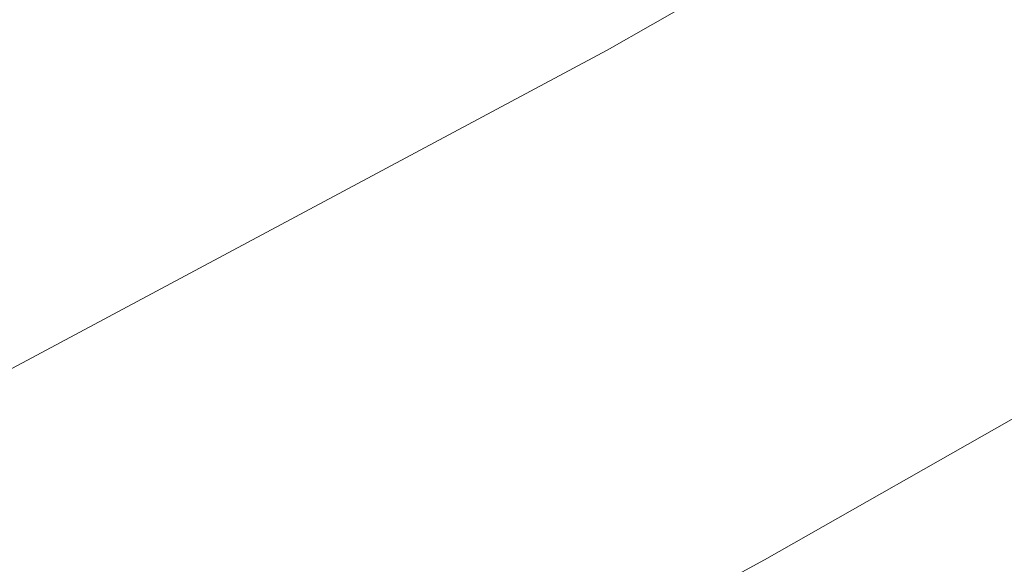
# Model space of a CAD drawing. Extents: x 1620613 to 1693141, y 557269 to 607790.
# Tile 154 of 256: x 1620817.839 to 1620819.08, y 607274.187 to 607274.873. Entities that reach past the tile are written whole.
import ezdxf

# ---------------------------------------------------------------- set-up
doc = ezdxf.new("R2010")
doc.units = 0
doc.header["$LTSCALE"] = 10
doc.header["$MEASUREMENT"] = 0
doc.linetypes.add('DGN Style 2', pattern=[7.346996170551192, 4.408197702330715, -2.938798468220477])
doc.linetypes.add('DGN Style 3', pattern=[10.28579463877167, 7.346996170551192, -2.938798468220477])
for name, color, linetype, lineweight in [('BD_X_Building', 241, 'Continuous', 0), ('DT_X_Contour_Minor', 136, 'DGN Style 3', 0), ('SV_X_Top_of_Bank', 97, 'DGN Style 2', 0)]:
    doc.layers.add(name, color=color, linetype=linetype, lineweight=lineweight)

# ---------------------------------------------------------------- blocks, each defined once
blk = doc.blocks.new('*U1004')
at = {"layer": 'DT_X_Contour_Minor', "transparency": 33554559, "flags": 128}
for points, elevation in [([(-17.45736527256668, 52.90326992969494), (-21.39895877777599, 50.0977725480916), (-22.17212463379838, 49.54786270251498), (-22.80236784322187, 49.10048918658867), (-23.28968840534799, 48.75565200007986), (-23.63408632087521, 48.51335114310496), (-24.36191723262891, 48.00393063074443), (-24.86158497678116, 47.58533965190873), (-25.8147150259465, 46.71163209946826), (-27.22130737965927, 45.38280797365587), (-29.08136203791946, 43.59886727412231), (-34.64612420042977, 38.23486997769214), (-36.47441867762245, 36.47166088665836), (-37.78573048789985, 35.20503158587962), (-38.58005963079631, 34.43498207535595), (-38.85740610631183, 34.16151235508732), (-38.94539676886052, 34.04400650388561), (-38.93639807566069, 34.00681650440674), (-38.93534537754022, 33.99954533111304), (-38.93604386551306, 33.99367038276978), (-38.93849353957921, 33.98919165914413), (-38.94269439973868, 33.98610916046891), (-38.95623160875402, 33.97975079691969), (-38.96354734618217, 33.97610134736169), (-38.97534165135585, 33.96992177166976), (-38.99161452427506, 33.96121206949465), (-39.01236596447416, 33.94997224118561), (-39.11965601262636, 33.89161608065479), (-41.00425999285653, 32.35813691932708), (-41.41850579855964, 32.06585747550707), (-41.85355579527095, 31.84622449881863), (-42.30940998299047, 31.69923798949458), (-42.78606836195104, 31.62489794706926), (-45.05901724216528, 31.44748617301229), (-45.41155417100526, 31.3261421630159), (-45.47864930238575, 31.30298905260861), (-45.52884744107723, 31.28553429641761), (-45.56214858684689, 31.27377789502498), (-45.57855274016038, 31.26771984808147), (-45.60682844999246, 31.25629857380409), (-45.61209900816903, 31.25412344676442), (-45.61557950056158, 31.25263748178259), (-45.6172699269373, 31.25184067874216), (-45.61939097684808, 31.2506347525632), (-45.6221740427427, 31.24922665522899), (-45.63966620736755, 31.24067520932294), (-45.69890002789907, 31.21193393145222), (-45.82608510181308, 31.15654833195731), (-46.17424678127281, 31.00658998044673), (-46.74338506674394, 30.76205887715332), (-47.53349995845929, 30.42295502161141), (-49.93510847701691, 29.39258107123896), (-50.87372427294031, 28.98969278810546), (-51.88836527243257, 28.55380840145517), (-52.97903147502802, 28.08492791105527), (-54.14572288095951, 27.5830513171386), (-57.35826690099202, 26.20071892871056), (-58.58553470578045, 25.6693915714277), (-59.85793010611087, 25.11215879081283), (-61.17545310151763, 24.52902058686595), (-62.53810369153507, 23.91997695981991), (-66.2320087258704, 22.26132005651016), (-67.60640780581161, 21.64488324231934), (-68.95917626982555, 21.0395654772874), (-70.29031411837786, 20.44536676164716), (-71.5998213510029, 19.8622870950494), (-75.06299981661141, 18.3222333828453), (-76.39654123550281, 17.72836383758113), (-77.7997816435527, 17.10179548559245), (-79.27272104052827, 16.44252832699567), (-80.81535942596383, 15.7505623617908), (-85.0219937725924, 13.86172137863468), (-86.5189906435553, 13.18894839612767), (-87.85500549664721, 12.58726018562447), (-89.03003833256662, 12.05665674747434), (-90.04408915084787, 11.5971380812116), (-92.53358197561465, 10.46653466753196), (-93.46605290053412, 10.0434813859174), (-94.39634605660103, 9.622274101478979), (-95.32446144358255, 9.202912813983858), (-96.25039906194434, 8.785397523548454), (-98.7166623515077, 7.674484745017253), (-99.58089384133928, 7.285275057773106), (-100.32389084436, 6.950830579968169), (-100.9456533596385, 6.671151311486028), (-101.4461813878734, 6.446237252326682), (-102.6192768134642, 5.919486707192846), (-103.0579989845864, 5.720960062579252), (-103.4943439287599, 5.520443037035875), (-103.9283116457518, 5.317935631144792), (-104.3599021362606, 5.113437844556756), (-105.5076404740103, 4.565456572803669), (-105.9101584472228, 4.373629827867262), (-106.2569086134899, 4.209135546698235), (-106.5478909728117, 4.071973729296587), (-106.7831055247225, 3.962144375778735), (-107.3359872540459, 3.705709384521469), (-107.582444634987, 3.592054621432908), (-107.907155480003, 3.44341657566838), (-108.3101197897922, 3.25979524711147), (-108.7913375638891, 3.041190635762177), (-110.1789229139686, 2.411600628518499), (-110.6338851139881, 2.205665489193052), (-110.9580827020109, 2.060052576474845), (-111.1515156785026, 1.974761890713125), (-111.214184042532, 1.949793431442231), (-111.2069468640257, 1.96364050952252), (-111.2115937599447, 1.964845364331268), (-111.2309623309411, 1.958074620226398), (-111.2650525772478, 1.943328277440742), (-111.3138644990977, 1.920606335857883), (-111.4636585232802, 1.849380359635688), (-111.5138489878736, 1.825879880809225), (-111.5520748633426, 1.808797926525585), (-111.5783361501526, 1.798134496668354), (-111.5926328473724, 1.793889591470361), (-111.6148045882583, 1.791127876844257), (-111.6289791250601, 1.786770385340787), (-111.6548739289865, 1.775769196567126), (-111.6924890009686, 1.758124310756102), (-111.7418243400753, 1.733835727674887), (-111.8890122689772, 1.660207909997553), (-111.9556566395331, 1.62680212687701), (-112.0451988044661, 1.581805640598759), (-112.1576387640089, 1.525218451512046), (-112.2929765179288, 1.457040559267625), (-112.9779808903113, 1.111832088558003), (-114.4292185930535, -2.077517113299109), (-114.7156034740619, -2.707376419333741), (-114.9527991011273, -3.230090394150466), (-115.140805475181, -3.645659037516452), (-115.2796225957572, -3.954082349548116), (-115.5842159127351, -4.633684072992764), (-115.7192088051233, -4.895647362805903), (-115.8957424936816, -5.171835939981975), (-116.1138169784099, -5.46224980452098), (-116.373432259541, -5.766888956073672), (-117.6818987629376, -7.221730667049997), (-120.7368154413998, -10.20587712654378), (-121.3553677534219, -10.7922755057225), (-121.9017746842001, -11.27255073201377), (-122.3760362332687, -11.64670280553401), (-122.7781524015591, -11.91473172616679), (-123.7542683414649, -12.48797797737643), (-124.3046113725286, -12.81351193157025), (-125.2235535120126, -13.36017910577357), (-126.5110947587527, -14.1279794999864), (-128.1672351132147, -15.11691311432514), (-133.0750748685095, -18.04891371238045), (-134.6900997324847, -19.01396191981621), (-135.8542945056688, -19.71010609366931), (-136.5676591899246, -20.13734623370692), (-136.8301937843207, -20.29568234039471), (-136.929179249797, -20.35937324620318), (-137.0337521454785, -20.42665931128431), (-137.273231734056, -20.58074932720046), (-137.6476180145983, -20.82164329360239), (-138.1569109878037, -21.14934121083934), (-139.6949011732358, -22.1389409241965), (-140.3494626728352, -22.54464155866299), (-141.1596545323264, -23.01954367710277), (-142.125476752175, -23.56364727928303), (-143.2469293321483, -24.17695236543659), (-148.8435122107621, -27.20051289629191), (-155.6668337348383, -30.52728392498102), (-156.9690717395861, -31.16036576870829), (-157.9515050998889, -31.63385228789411), (-158.6141338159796, -31.9477434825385), (-158.9569578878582, -32.10203935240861), (-159.4447492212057, -32.30070123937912), (-159.6311749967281, -32.37850830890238), (-159.8246088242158, -32.46293310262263), (-160.0250507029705, -32.55397562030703), (-160.232500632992, -32.65163586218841), (-160.7950445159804, -32.9208868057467), (-161.0059018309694, -33.00597154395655), (-161.2165658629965, -33.05928755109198), (-161.4270366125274, -33.08083482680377), (-161.6373140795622, -33.07061337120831), (-162.1977962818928, -33.00099784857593), (-162.5945986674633, -33.09803384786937), (-163.3646441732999, -33.44135348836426), (-164.5079327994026, -34.03095676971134), (-166.0244645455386, -34.86684369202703), (-170.5662066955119, -37.42425367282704), (-172.2728793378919, -38.35526261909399), (-173.9865906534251, -39.23023197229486), (-175.7073406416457, -40.04916173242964), (-177.435129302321, -40.81205189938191), (-182.0519506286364, -42.77170622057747), (-183.6363930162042, -43.44221749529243), (-184.9271041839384, -43.98401057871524), (-185.9240841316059, -44.39708547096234), (-186.6273328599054, -44.68144217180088), (-188.1110211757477, -45.26810245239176), (-188.6012821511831, -45.46267125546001), (-188.9592988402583, -45.60638245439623), (-189.1850712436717, -45.69923604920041), (-189.2785993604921, -45.74123203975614), (-189.3516819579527, -45.78541120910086), (-189.6950575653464, -45.99428155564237), (-190.6703724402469, -46.58775821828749), (-192.2776265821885, -47.56584119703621), (-194.5168199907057, -48.92853049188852), (-201.330588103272, -53.07517703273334), (-203.5688460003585, -54.43730063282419), (-205.1732936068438, -55.41368652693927), (-206.143930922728, -56.00433471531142), (-206.4807579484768, -56.20924519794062), (-206.5338829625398, -56.24135621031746), (-206.56011325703, -56.25664552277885), (-206.5989603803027, -56.27843020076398), (-206.6504243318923, -56.30671024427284), (-206.71450511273, -56.34148565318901), (-207.042988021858, -56.51892674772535), (-216.8652858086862, -60.26712173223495), (-218.7128353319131, -60.9722375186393), (-220.04592770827, -61.48121559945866), (-220.8645629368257, -61.79405597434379), (-221.1687410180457, -61.91075864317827), (-221.2939397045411, -61.96044881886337), (-221.6560887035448, -62.10013437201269), (-222.648636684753, -62.48192339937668), (-224.2715836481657, -63.10581590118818), (-226.5249295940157, -63.97181187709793), (-233.3743840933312, -66.60393911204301), (-235.7518862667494, -67.51956538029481), (-237.7473019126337, -68.29234875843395), (-239.3606310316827, -68.92228924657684), (-240.5918736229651, -69.40938684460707), (-243.3657384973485, -70.51785658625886), (-244.3541457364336, -70.9117544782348), (-245.2389687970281, -71.2620958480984), (-246.0202076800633, -71.56888069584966), (-246.6978623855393, -71.83210902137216), (-248.3668293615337, -72.47597585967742), (-248.9959418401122, -72.7096468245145), (-249.6315540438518, -72.92775959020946), (-250.2736659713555, -73.1303141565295), (-250.922277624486, -73.31731052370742), (-252.6605749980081, -73.79522323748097), (-253.3777047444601, -73.97307582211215), (-254.2253709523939, -74.14819904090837), (-255.2035736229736, -74.32059289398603), (-256.3123127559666, -74.49025738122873), (-259.4429990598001, -74.9390568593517), (-259.9788609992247, -75.2542390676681), (-259.2384320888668, -75.86318608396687), (-257.2217123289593, -76.76589790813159), (-253.9287017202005, -77.96237454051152), (-243.4456189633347, -81.5446653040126), (-239.9443442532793, -82.67948381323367), (-237.3028321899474, -83.39722126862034), (-235.5210827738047, -83.69787767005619), (-234.599096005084, -83.58145301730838), (-233.2868148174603, -82.71487920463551), (-232.5237475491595, -82.61634619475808), (-231.218756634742, -82.97067752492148), (-229.3718420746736, -83.77787319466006), (-226.9830038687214, -85.03793320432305), (-219.8902037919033, -89.00191234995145), (-217.497983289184, -90.29225249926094), (-215.6409218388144, -91.19028858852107), (-214.3190194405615, -91.6960206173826), (-213.532276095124, -91.80944858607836), (-212.1478392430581, -91.58885108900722), (-211.5918114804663, -91.45855411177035), (-210.9620558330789, -91.23311130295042), (-210.2585722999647, -90.91252266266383), (-209.4813608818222, -90.49678819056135), (-207.310493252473, -89.26130182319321), (-206.5328441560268, -88.82721764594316), (-205.8280475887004, -88.45157989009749), (-205.1961035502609, -88.13438855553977), (-204.6370120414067, -87.87564364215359), (-203.2432380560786, -87.26358576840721), (-202.625732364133, -87.00239332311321), (-201.8185457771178, -86.67785939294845), (-200.8216782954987, -86.28998397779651), (-199.63512991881, -85.83876707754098), (-196.2180930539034, -84.55106669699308), (-194.9945850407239, -84.07257631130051), (-193.8868386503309, -83.60288043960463), (-192.8948538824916, -83.14197908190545), (-192.018630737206, -82.68987223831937), (-189.8363845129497, -81.49598000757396), (-188.9887605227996, -81.05798606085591), (-188.0825732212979, -80.63942339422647), (-187.1178226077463, -80.2402920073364), (-186.0945086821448, -79.86059190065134), (-183.2875871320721, -78.87396665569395), (-182.3396351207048, -78.53955701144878), (-181.6009702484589, -78.276297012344), (-181.0715925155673, -78.08418665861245), (-180.7515019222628, -77.96322594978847), (-180.1769765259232, -77.73553025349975), (-179.8737207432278, -77.61785036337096), (-179.3948474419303, -77.4355824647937), (-178.7403566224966, -77.1887265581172), (-177.9102482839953, -76.87728264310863), (-175.4624693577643, -75.96064819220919), (-174.3456440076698, -75.53590440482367), (-172.8310021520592, -74.94914888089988), (-170.9185437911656, -74.20038162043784), (-168.6082689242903, -73.28960262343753), (-161.9171139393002, -70.64484298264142), (-159.6972275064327, -69.7679149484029), (-158.0559344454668, -69.12070057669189), (-156.9932347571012, -68.70319986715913), (-156.5091284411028, -68.51541282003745), (-155.9896360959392, -68.32093224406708), (-155.7559475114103, -68.21733815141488), (-155.4445010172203, -68.05241630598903), (-155.0552966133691, -67.82616670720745), (-154.5883343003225, -67.5385893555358), (-153.2394242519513, -66.68994607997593), (-152.7152412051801, -66.37564430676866), (-152.1543746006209, -66.06922144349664), (-151.5568244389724, -65.77067749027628), (-150.9225907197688, -65.480012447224), (-149.182389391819, -64.71541087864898), (-148.3115284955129, -64.34412459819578), (-147.0040968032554, -63.80371693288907), (-145.2600943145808, -63.09418788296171), (-143.0795210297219, -62.21553744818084), (-136.6825645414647, -59.64697444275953), (-134.4940270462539, -58.77966739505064), (-132.726131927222, -58.10416850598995), (-131.378879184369, -57.62047777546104), (-130.4522688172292, -57.32859520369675), (-128.5421643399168, -56.8059858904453), (-127.9128130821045, -56.63172460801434), (-127.4573376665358, -56.50089774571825), (-127.1757380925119, -56.41350530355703), (-127.0680143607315, -56.36954728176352), (-126.9710139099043, -56.26575682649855), (-126.7956728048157, -56.1396739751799), (-126.7287661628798, -56.11255874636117), (-126.6031924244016, -56.08524856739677), (-126.418951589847, -56.05774343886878), (-126.176043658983, -56.03004336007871), (-125.4500663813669, -55.9559165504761), (-125.2042487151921, -55.92880988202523), (-125.0112786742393, -55.90308498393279), (-124.8711562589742, -55.87874185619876), (-124.7838814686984, -55.85578049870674), (-124.6216121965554, -55.79639257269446), (-124.5715618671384, -55.77771408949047), (-124.5431128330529, -55.76621958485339), (-124.5362650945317, -55.76190905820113), (-124.5510186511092, -55.76478251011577), (-124.6191631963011, -55.78202368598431), (-124.5718470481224, -55.75624373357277), (-124.3787901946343, -55.66597299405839), (-124.0399926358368, -55.511211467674), (-123.555454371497, -55.29195915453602), (-122.0690313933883, -54.62129860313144), (-121.5602130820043, -54.39369512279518), (-121.1485753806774, -54.21388009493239), (-120.834118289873, -54.0818535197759), (-120.6168418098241, -53.99761539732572), (-120.1670120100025, -53.83669834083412), (-119.9940170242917, -53.77017708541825), (-119.8124044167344, -53.69130111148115), (-119.622174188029, -53.60007041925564), (-119.42332633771, -53.49648500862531), (-118.8815752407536, -53.20378428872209), (-118.7012260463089, -53.10660114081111), (-118.5664917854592, -53.03457723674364), (-118.4773724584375, -52.98771257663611), (-118.4338680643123, -52.96600716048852), (-118.378676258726, -52.94167170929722), (-118.3462711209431, -52.92746957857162), (-118.2904495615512, -52.90311477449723), (-118.211211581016, -52.86860729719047), (-118.108557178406, -52.82394714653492), (-117.8035902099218, -52.69131651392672), (-117.7033780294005, -52.64756809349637), (-117.6314667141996, -52.61579580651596), (-117.5878562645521, -52.59599965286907), (-117.5725466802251, -52.58817963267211), (-117.5694556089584, -52.58329442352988), (-117.5023191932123, -52.5537070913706), (-117.3032282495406, -52.46860900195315), (-116.9721827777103, -52.32800015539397), (-116.5091827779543, -52.1318805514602), (-115.0985767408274, -51.53488059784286), (-114.5787590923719, -51.31273690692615), (-114.0772606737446, -51.09405579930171), (-113.594081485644, -50.87883727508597), (-113.1292215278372, -50.66708133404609), (-111.914020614, -50.10701560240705), (-111.4423497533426, -49.89071825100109), (-110.938737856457, -49.6618754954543), (-110.4031849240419, -49.42048733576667), (-109.8356909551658, -49.16655377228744), (-108.2797856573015, -48.47267039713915), (-107.637205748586, -48.18686541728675), (-106.8763949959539, -47.84986300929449), (-105.9973533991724, -47.46166317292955), (-105.0000809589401, -47.02226590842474), (-102.1830466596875, -45.78227663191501), (-101.0416261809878, -45.27859689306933), (-99.730140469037, -44.69754963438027), (-98.24858952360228, -44.03913485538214), (-96.59697334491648, -43.3033525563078), (-91.96590989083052, -41.23810973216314), (-90.26453862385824, -40.47824782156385), (-88.63372241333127, -39.7475942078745), (-87.07346125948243, -39.0461488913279), (-85.58375516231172, -38.37391187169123), (-81.70527897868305, -36.62022421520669), (-80.33508533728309, -36.00080075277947), (-79.13336155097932, -35.4577961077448), (-78.1001076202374, -34.99121027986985), (-77.23532354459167, -34.60104326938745), (-75.15385914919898, -33.66248966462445), (-74.2553197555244, -33.25839136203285), (-73.12079987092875, -32.75001165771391), (-71.75029949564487, -32.13735055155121), (-70.14381862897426, -31.4204080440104), (-65.54522899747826, -29.36951948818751), (-63.95151954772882, -28.65803548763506), (-62.61933342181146, -28.0617499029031), (-61.54867061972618, -27.58066273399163), (-60.73953114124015, -27.21477398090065), (-58.93052363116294, -26.39266852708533), (-58.31693849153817, -26.11331703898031), (-57.83293870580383, -25.89184166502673), (-57.47852427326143, -25.72824240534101), (-57.25369519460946, -25.62251925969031), (-56.82693145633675, -25.41775902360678), (-56.65531035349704, -25.33478436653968), (-56.46051984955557, -25.23943057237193), (-56.24255994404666, -25.13169764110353), (-56.0014306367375, -25.01158557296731), (-55.32752661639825, -24.67478120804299), (-55.05126318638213, -24.53896794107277), (-54.72790091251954, -24.38413141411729), (-54.35743979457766, -24.21027162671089), (-53.93987983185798, -24.01738857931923), (-52.76358814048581, -23.47766943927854), (-52.37750348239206, -23.30100356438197), (-52.10146827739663, -23.1757952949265), (-51.93548252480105, -23.10204463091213), (-51.87954622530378, -23.07975157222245), (-51.87711536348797, -23.08891355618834), (-51.86492463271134, -23.08638447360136), (-51.83017558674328, -23.07192573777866), (-51.77286822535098, -23.04553734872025), (-51.69300254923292, -23.00721930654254), (-51.44994965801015, -22.88913165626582), (-51.31643438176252, -22.82435836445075), (-51.09817822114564, -22.71860422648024), (-50.7951811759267, -22.5718692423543), (-50.40744324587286, -22.38415341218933), (-48.4002708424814, -21.41252423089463), (-48.36751615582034, -20.77412141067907), (-48.22934931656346, -20.45036320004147), (-47.82888652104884, -19.75268977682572), (-47.16612776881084, -18.68110114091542), (-46.24107306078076, -17.23559729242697), (-43.42453256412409, -12.8823667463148), (-42.35470139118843, -11.39228932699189), (-41.25761324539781, -10.18697997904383), (-40.13326812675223, -9.266438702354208), (-38.98166603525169, -8.63066549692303), (-35.87438449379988, -7.314961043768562), (-34.83209626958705, -6.873628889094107), (-34.0356927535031, -6.536410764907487), (-33.48517394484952, -6.303306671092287), (-33.18053984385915, -6.174316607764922), (-32.69602851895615, -5.96916181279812), (-32.28319507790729, -5.712428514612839), (-31.40807824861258, -5.096094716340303), (-30.07067803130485, -4.120160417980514), (-28.27099442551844, -2.784625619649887), (-22.85546029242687, 1.256267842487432), (-20.95785962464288, 2.654420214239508), (-19.32670822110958, 3.818207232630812), (-17.96200608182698, 4.747628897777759), (-16.86375320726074, 5.442685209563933), (-14.29034455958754, 6.983681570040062), (-13.4230960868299, 7.5066692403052), (-12.75140715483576, 7.919884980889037), (-12.2752777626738, 8.223328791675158), (-11.99470791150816, 8.417000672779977), (-11.50726769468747, 8.787096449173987), (-11.10789761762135, 9.047810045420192), (-10.27536754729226, 9.552379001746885), (-9.009677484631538, 10.30080331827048), (-7.310827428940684, 11.2930829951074), (-2.203013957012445, 14.26430261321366), (-0.4445038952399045, 15.288643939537), (1.00016618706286, 16.13325320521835), (2.130996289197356, 16.79813040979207), (2.947986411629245, 17.28327555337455), (4.70817343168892, 18.33735318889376), (5.556006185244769, 18.85372868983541), (6.779364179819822, 19.61229696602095), (8.37824741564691, 20.61305801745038), (10.35265589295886, 21.85601184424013), (16.11844548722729, 25.49347908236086), (18.05360645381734, 26.71963120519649), (19.53474715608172, 27.66998714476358), (20.56186759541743, 28.34454690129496), (21.13496777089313, 28.7433104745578), (22.05787455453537, 29.43895175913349), (22.41446905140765, 29.54562768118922), (22.79207245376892, 29.34392448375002), (23.19068476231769, 28.83384216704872), (23.61030597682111, 28.01538073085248), (25.61755909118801, 23.47634274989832)], 0.6000414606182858), ([(-19.69856338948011, 52.66703538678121), (-22.97917621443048, 50.33200244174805), (-23.62268697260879, 49.87430905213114), (-24.14724232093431, 49.50195728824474), (-24.55284226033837, 49.21494715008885), (-24.83948679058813, 49.01327863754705), (-25.44526499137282, 48.58928477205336), (-25.8611415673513, 48.24088889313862), (-26.65443764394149, 47.51369665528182), (-27.82515322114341, 46.40770805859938), (-29.37328829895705, 44.92292310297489), (-34.00487450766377, 40.45843474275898), (-35.55615833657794, 38.95139871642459), (-36.73632016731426, 37.77865690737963), (-37.54535999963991, 36.94020931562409), (-37.98327783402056, 36.43605594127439), (-39.16094306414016, 34.86336003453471), (-39.04050473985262, 34.36560984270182), (-39.02641544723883, 34.2682926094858), (-39.03576399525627, 34.18966242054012), (-39.06855038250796, 34.12971927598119), (-39.12477461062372, 34.0884631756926), (-39.30595633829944, 34.00336296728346), (-39.40387001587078, 33.95451880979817), (-39.56172475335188, 33.87181149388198), (-39.77952055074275, 33.75524101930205), (-40.05725740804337, 33.6048073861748), (-41.49322521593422, 32.82376972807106), (-41.86682246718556, 32.51977822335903), (-41.94894109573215, 32.46183777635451), (-42.03518387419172, 32.41829850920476), (-42.12555080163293, 32.3891604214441), (-42.22004187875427, 32.37442351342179), (-42.67062325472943, 32.33925402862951), (-44.52491818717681, 31.70100150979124), (-44.87782919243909, 31.57921938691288), (-45.14186437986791, 31.48740981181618), (-45.31702374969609, 31.42557278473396), (-45.40330730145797, 31.39370830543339), (-45.51489568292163, 31.34869975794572), (-45.55203357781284, 31.33363400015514), (-45.57975597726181, 31.3221931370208), (-45.59806288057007, 31.31437716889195), (-45.60695428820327, 31.31018609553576), (-45.61811071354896, 31.30384309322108), (-45.63274925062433, 31.29643669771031), (-45.6682975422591, 31.2789747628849), (-45.72475558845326, 31.25145728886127), (-45.80212338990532, 31.21388427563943), (-46.03631719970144, 31.10028218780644), (-46.21665420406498, 31.01860475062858), (-46.58201985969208, 30.85877400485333), (-47.13241416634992, 30.62078995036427), (-47.86783712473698, 30.30465258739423), (-50.07566988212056, 29.35741520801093), (-50.93855268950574, 28.98703429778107), (-51.87132654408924, 28.58631960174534), (-52.87399144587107, 28.15527112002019), (-53.94654739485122, 27.69388885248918), (-56.89988465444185, 26.42309109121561), (-58.06257946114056, 25.91916534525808), (-59.33566093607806, 25.36048642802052), (-60.71912907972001, 24.74705433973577), (-62.21298389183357, 24.07886908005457), (-66.34377894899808, 22.22403749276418), (-67.84851839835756, 21.54901817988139), (-69.2646404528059, 20.915083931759), (-70.59214511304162, 20.32223474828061), (-71.83103237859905, 19.77047062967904), (-75.01657522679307, 18.35387973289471), (-76.27740395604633, 17.79226561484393), (-77.67073300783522, 17.16986643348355), (-79.19656238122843, 16.48668218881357), (-80.85489207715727, 15.74271288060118), (-85.45377169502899, 13.67774797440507), (-87.07017853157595, 12.95140588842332), (-88.4702393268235, 12.32110330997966), (-89.65395408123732, 11.78684023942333), (-90.62132279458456, 11.34861667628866), (-92.9125113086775, 10.30807318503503), (-93.7707048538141, 9.91871885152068), (-94.62689410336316, 9.531063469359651), (-95.48107905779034, 9.145107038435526), (-96.33325971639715, 8.76084955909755), (-98.60306907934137, 7.738428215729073), (-99.40987567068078, 7.375095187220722), (-100.1279384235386, 7.051912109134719), (-100.7572573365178, 6.768878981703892), (-101.2978324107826, 6.525995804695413), (-102.6210408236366, 5.93184059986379), (-103.1047424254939, 5.713238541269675), (-103.5634409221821, 5.503048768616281), (-103.9971363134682, 5.301271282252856), (-104.4058285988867, 5.107906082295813), (-105.4623372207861, 4.603481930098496), (-105.8398135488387, 4.423677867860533), (-106.1798610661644, 4.26258379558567), (-106.4824797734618, 4.120199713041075), (-106.747669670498, 3.996525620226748), (-107.4049376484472, 3.691674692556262), (-107.6804949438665, 3.564470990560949), (-108.0142158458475, 3.411498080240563), (-108.406100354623, 3.232755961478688), (-108.8561484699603, 3.028244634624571), (-110.1338282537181, 2.448522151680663), (-110.552566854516, 2.259257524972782), (-110.8505228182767, 2.126255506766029), (-111.0276961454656, 2.049516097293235), (-111.08408683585, 2.029039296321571), (-111.0734184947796, 2.049451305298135), (-111.080268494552, 2.051227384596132), (-111.1088197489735, 2.041246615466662), (-111.1590722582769, 2.01950899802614), (-111.2310260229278, 1.986014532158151), (-111.4518377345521, 1.881020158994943), (-111.5258236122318, 1.846378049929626), (-111.582172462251, 1.821197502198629), (-111.6208842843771, 1.805478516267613), (-111.6419590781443, 1.799221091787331), (-111.6746424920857, 1.795150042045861), (-111.6955372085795, 1.788726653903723), (-111.7337087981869, 1.772509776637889), (-111.7891572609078, 1.746499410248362), (-111.8618825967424, 1.710695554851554), (-112.0788526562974, 1.602160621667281), (-112.1770932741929, 1.55291708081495), (-112.3090875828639, 1.486587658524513), (-112.4748355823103, 1.403172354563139), (-112.6743372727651, 1.302671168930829), (-113.6841037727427, 0.7937985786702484), (-115.0783100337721, -2.270214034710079), (-115.3522554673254, -2.863819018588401), (-115.5765747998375, -3.331485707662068), (-115.7512680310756, -3.67321410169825), (-115.8763351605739, -3.88900420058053), (-116.1436793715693, -4.296526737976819), (-116.3361288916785, -4.53254616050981), (-116.712969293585, -4.934962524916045), (-117.2742005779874, -5.503775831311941), (-118.0198227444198, -6.238986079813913), (-120.2540030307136, -8.421409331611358), (-121.0628229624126, -9.181990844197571), (-121.8136475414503, -9.82691794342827), (-122.5064767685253, -10.35619062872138), (-123.1413106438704, -10.76980890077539), (-124.7568738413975, -11.71858507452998), (-125.4910743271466, -12.1518302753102), (-126.4820033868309, -12.73998374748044), (-127.7296610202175, -13.48304549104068), (-129.2340472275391, -14.38101550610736), (-133.5880485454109, -16.98214657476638), (-135.0237390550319, -17.84016853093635), (-136.0653095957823, -18.46338609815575), (-136.7127601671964, -18.85179927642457), (-136.9660907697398, -19.0054080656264), (-137.1161457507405, -19.10195898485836), (-137.6377050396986, -19.43754950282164), (-141.3087850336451, -21.79965801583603), (-142.3010540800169, -22.41467155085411), (-143.5292477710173, -23.13458965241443), (-144.9933661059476, -23.95941232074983), (-146.6934090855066, -24.88913955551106), (-155.1774338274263, -29.47264397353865), (-158.1466348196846, -30.92030429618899), (-158.713309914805, -31.19579288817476), (-159.1408204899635, -31.40183281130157), (-159.4291665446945, -31.53842406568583), (-159.5783480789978, -31.60556665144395), (-159.7906128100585, -31.69201532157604), (-159.8883121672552, -31.73380688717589), (-160.0222116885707, -31.79434508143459), (-160.1923113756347, -31.87362990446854), (-160.3986112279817, -31.97166135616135), (-160.9970110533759, -32.25807406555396), (-161.2066706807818, -32.35040008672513), (-161.3868496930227, -32.41256861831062), (-161.5375480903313, -32.44457966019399), (-161.6587658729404, -32.44643321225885), (-161.9427058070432, -32.41116603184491), (-162.2622683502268, -32.52707462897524), (-163.0080010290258, -32.90125080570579), (-164.1799038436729, -33.53369456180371), (-165.7779767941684, -34.42440589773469), (-170.6077315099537, -37.14399289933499), (-172.4226320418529, -38.13404136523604), (-174.2450176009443, -39.06449651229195), (-176.0748881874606, -39.93535834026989), (-177.9122438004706, -40.74662684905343), (-182.8218388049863, -42.83055178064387), (-184.4818742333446, -43.53374406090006), (-185.779784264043, -44.08037720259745), (-186.7155688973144, -44.47045120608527), (-187.2892281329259, -44.70396607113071), (-188.3361522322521, -45.11792686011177), (-188.6820914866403, -45.25521901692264), (-188.9347161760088, -45.35662489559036), (-189.0940263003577, -45.42214449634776), (-189.1600218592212, -45.451777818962), (-189.2115905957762, -45.4829516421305), (-189.4617345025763, -45.63511273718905), (-190.1734896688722, -46.0682156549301), (-191.3468560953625, -46.78226039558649), (-201.688822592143, -53.07604850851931), (-205.38679917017, -54.64874049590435), (-205.8096564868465, -54.82854462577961), (-206.0697906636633, -54.93912351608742), (-206.167201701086, -54.98047716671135), (-206.2714584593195, -55.02426665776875), (-208.0122552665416, -55.75542891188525), (-208.5894353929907, -55.98843138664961), (-209.5623374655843, -56.36879869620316), (-210.9309614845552, -56.89653084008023), (-212.695307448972, -57.57162781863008), (-217.9278592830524, -59.56837287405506), (-219.6532586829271, -60.22691584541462), (-220.9050430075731, -60.70498596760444), (-221.6832122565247, -61.00258324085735), (-221.9877664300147, -61.11970766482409), (-222.1684241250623, -61.19140899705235), (-222.5113793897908, -61.32394815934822), (-223.404751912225, -61.66778964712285), (-224.8485416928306, -62.22293346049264), (-226.8427487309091, -62.98937959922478), (-232.8945238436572, -65.31497240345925), (-235.0483319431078, -66.14522009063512), (-236.9709249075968, -66.89176854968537), (-238.6623027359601, -67.5546177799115), (-240.1224654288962, -68.13376778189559), (-243.7079457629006, -69.56656881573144), (-244.9504880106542, -70.0621904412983), (-245.9890045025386, -70.47445454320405), (-246.8234952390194, -70.80336112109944), (-247.453960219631, -71.0489101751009), (-248.8631658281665, -71.59256428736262), (-249.4288484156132, -71.79934764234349), (-250.068991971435, -72.0119571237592), (-250.7835964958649, -72.23039273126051), (-251.57266198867, -72.45465446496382), (-253.7761179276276, -73.0604539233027), (-254.6851475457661, -73.28589885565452), (-255.7596444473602, -73.50788405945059), (-256.9996086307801, -73.72640953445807), (-258.4050400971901, -73.94147528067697), (-262.3734803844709, -74.51037096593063), (-263.0527359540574, -74.90989415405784), (-262.1141724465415, -75.68179195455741), (-259.5577898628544, -76.8260643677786), (-255.3835882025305, -78.34271139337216), (-242.0952916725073, -82.8836029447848), (-237.6840457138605, -84.33988916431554), (-234.4165302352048, -85.3030791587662), (-232.2927452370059, -85.77317292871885), (-231.3126907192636, -85.75017047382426), (-230.2241859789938, -85.03136896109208), (-229.5912405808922, -84.9496382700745), (-228.508782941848, -85.24354733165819), (-226.9768130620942, -85.91309614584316), (-224.995330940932, -86.95828471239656), (-219.112028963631, -90.24630722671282), (-217.1124980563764, -91.31418354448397), (-215.5263818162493, -92.05179561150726), (-214.3536802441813, -92.45914342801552), (-213.5943933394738, -92.53622699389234), (-212.1208478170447, -92.30143083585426), (-211.5290315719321, -92.16274735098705), (-210.858741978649, -91.92279401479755), (-210.1099790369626, -91.58157082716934), (-209.28274274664, -91.13907778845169), (-206.9721481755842, -89.82406988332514), (-206.1693524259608, -89.3729833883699), (-205.4939111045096, -89.0059798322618), (-204.9458242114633, -88.72305921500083), (-204.5250917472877, -88.52422153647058), (-203.5729444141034, -88.10609831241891), (-203.0896583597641, -87.90451251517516), (-202.3539106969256, -87.61334754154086), (-201.3657014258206, -87.2326033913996), (-200.1250305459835, -86.76228006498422), (-196.4799593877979, -85.38864562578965), (-195.1748011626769, -84.87822341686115), (-193.9931298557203, -84.3771826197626), (-192.9349454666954, -83.88552323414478), (-192.0002479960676, -83.40324526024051), (-189.6723706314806, -82.12967921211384), (-188.7681808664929, -81.66245595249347), (-187.8015195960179, -81.21596070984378), (-186.7723868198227, -80.79019348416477), (-185.6807825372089, -80.38515427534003), (-182.6865424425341, -79.33268707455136), (-181.6753293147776, -78.97596076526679), (-180.8873700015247, -78.69513223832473), (-180.3226645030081, -78.49020149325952), (-179.9812128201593, -78.36116853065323), (-179.3683467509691, -78.11827767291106), (-179.0742228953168, -78.00374266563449), (-178.6515008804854, -77.84230578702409), (-178.1001807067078, -77.63396703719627), (-177.4202623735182, -77.37872641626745), (-175.4356826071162, -76.63554893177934), (-174.4497595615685, -76.25938664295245), (-172.9804252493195, -75.68828288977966), (-171.0276796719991, -74.92223767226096), (-168.5915228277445, -73.96125099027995), (-161.4505562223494, -71.13869788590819), (-159.0869534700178, -70.20488320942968), (-157.3518701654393, -69.52035400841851), (-156.2453063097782, -69.08511028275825), (-155.7672619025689, -68.89915203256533), (-155.3305027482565, -68.73564399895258), (-155.1340308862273, -68.64854807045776), (-154.8721846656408, -68.50989130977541), (-154.5449640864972, -68.31967371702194), (-154.1523691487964, -68.07789529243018), (-153.0182835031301, -67.36440505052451), (-152.5775806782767, -67.10015827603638), (-152.1060364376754, -66.84253563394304), (-151.6036507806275, -66.5915371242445), (-151.0704237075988, -66.34716274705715), (-149.6073629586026, -65.7043299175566), (-148.8065406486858, -65.3646077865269), (-147.5013692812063, -64.82756601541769), (-145.6918488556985, -64.09320460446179), (-143.3779793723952, -63.16152355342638), (-136.5351953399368, -60.41394789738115), (-134.2126801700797, -59.4912702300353), (-132.377222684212, -58.78391897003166), (-131.0288228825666, -58.29189411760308), (-130.1674807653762, -58.01519567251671), (-128.5199786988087, -57.56443502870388), (-127.9697858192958, -57.40625049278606), (-127.5548337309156, -57.26976736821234), (-127.275122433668, -57.15498565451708), (-127.1306519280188, -57.06190535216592), (-126.7720180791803, -56.67816723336), (-126.1237401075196, -56.21200879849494), (-125.9842667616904, -56.12277422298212), (-125.843680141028, -56.05485268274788), (-125.7019802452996, -56.00824417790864), (-125.5591670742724, -55.98294870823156), (-125.1768475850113, -55.94391150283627), (-125.0332902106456, -55.9244748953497), (-124.8893577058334, -55.89544297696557), (-124.7450500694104, -55.85681574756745), (-124.6003673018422, -55.80859320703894), (-124.2140464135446, -55.66720601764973), (-124.0948896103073, -55.62273741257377), (-124.0271598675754, -55.59537198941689), (-124.0108571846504, -55.58510974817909), (-124.0459815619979, -55.59195068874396), (-124.2082159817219, -55.63299743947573), (-124.2072954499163, -55.62203224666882), (-124.0828580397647, -55.5583516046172), (-123.8349037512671, -55.44195551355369), (-123.4634325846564, -55.27284397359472), (-122.3081536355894, -54.75159260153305), (-121.9045513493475, -54.57178320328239), (-121.5602037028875, -54.42329353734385), (-121.2751106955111, -54.30612360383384), (-121.0492723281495, -54.22027340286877), (-120.5260428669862, -54.03309917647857), (-120.3248199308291, -53.95572350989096), (-120.1135732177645, -53.86397717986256), (-119.8923027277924, -53.75786018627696), (-119.6610084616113, -53.63737252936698), (-119.0308587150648, -53.29691122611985), (-118.8210815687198, -53.18387050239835), (-118.6643624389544, -53.10009430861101), (-118.5607013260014, -53.04558264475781), (-118.5100982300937, -53.02033551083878), (-118.445900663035, -52.99202919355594), (-118.4082079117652, -52.9755096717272), (-118.3432778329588, -52.94718084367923), (-118.2511104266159, -52.90704270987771), (-117.7769766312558, -52.70082302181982), (-117.6604126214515, -52.64993608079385), (-117.5767673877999, -52.61297944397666), (-117.5260409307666, -52.58995311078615), (-117.5082332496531, -52.58085708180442), (-117.5046378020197, -52.57517474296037), (-117.4425207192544, -52.54752018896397), (-117.2588660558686, -52.46881828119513), (-116.9536738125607, -52.33906901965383), (-116.5269439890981, -52.15827240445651), (-115.2269476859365, -51.60808495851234), (-114.7389264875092, -51.39922886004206), (-114.2498601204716, -51.18530114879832), (-113.759748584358, -50.96630182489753), (-113.2685918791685, -50.74223088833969), (-111.95744710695, -50.13794624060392), (-111.4485363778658, -49.90457154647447), (-110.9051627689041, -49.65766094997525), (-110.327326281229, -49.39721445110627), (-109.7150269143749, -49.12323204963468), (-108.0362780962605, -48.37456444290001), (-107.3639307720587, -48.07542310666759), (-106.6059504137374, -47.73949980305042), (-105.7623370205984, -47.3667945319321), (-104.833090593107, -46.95730729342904), (-102.2409227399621, -45.8162987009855), (-101.1565342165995, -45.33762621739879), (-99.84749453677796, -44.75736521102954), (-98.31380370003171, -44.07551568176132), (-96.55546170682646, -43.29207762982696), (-91.56701484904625, -41.06745812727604), (-89.76278223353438, -40.26181413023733), (-88.09141953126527, -39.51334676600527), (-86.5529267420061, -38.82205603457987), (-85.14730386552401, -38.18794193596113), (-81.57613607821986, -36.57320651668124), (-80.31450878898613, -36.00286264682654), (-79.20800276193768, -35.5028826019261), (-78.25661799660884, -35.07326638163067), (-77.46035449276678, -34.7140139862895), (-75.54381349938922, -33.84982603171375), (-74.6826008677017, -33.4626414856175), (-73.53636871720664, -32.9492288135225), (-72.10511704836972, -32.3095880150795), (-70.38884586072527, -31.54371909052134), (-65.43209666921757, -29.33309779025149), (-63.72753570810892, -28.57223248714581), (-62.33141471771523, -27.94760255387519), (-61.24373369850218, -27.45920798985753), (-60.4644926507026, -27.1070487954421), (-58.797769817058, -26.34960476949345), (-58.23244526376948, -26.09222523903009), (-57.78651372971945, -25.88816966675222), (-57.45997521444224, -25.73743805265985), (-57.25282971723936, -25.64003039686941), (-56.85963241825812, -25.45137525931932), (-56.69481242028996, -25.37157956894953), (-56.49525040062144, -25.27368385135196), (-56.26094635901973, -25.15768810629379), (-55.99190029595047, -25.02359233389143), (-55.22812143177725, -24.64187023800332), (-54.92668235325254, -24.49329798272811), (-54.59519926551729, -24.3338727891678), (-54.23367216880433, -24.16359465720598), (-53.84210106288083, -23.98246358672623), (-52.75785276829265, -23.48497681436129), (-52.40194051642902, -23.32227899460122), (-52.14738998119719, -23.20730061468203), (-51.99420116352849, -23.14004167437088), (-51.94237406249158, -23.12050217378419), (-51.93931741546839, -23.13202275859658), (-51.92398838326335, -23.12884260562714), (-51.8802937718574, -23.11066170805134), (-51.8082335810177, -23.07748006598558), (-51.70780781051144, -23.02929767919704), (-51.40218498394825, -22.88081032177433), (-51.2431828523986, -22.80366298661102), (-50.99539357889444, -22.68358649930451), (-50.65881716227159, -22.5205808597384), (-48.98076792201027, -21.70824775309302), (-48.57046440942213, -21.50972802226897), (-48.27906813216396, -21.36896756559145), (-48.10657908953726, -21.28596638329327), (-48.0529972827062, -21.26072447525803), (-48.06865544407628, -21.27042508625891), (-48.07115256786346, -21.27239256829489), (-48.06690031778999, -21.27101955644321), (-48.05589869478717, -21.26630605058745), (-48.03814769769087, -21.25825205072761), (-47.9818125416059, -21.2323207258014), (-47.96044154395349, -21.22566803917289), (-47.93857991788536, -21.22515847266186), (-47.91622766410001, -21.23079202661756), (-47.89338478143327, -21.24256870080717), (-47.78563986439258, -21.31186046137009), (-47.20908225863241, -20.90700073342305), (-46.97236126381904, -20.63230061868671), (-46.50929439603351, -19.98171158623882), (-45.81988165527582, -18.95523363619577), (-44.90412304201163, -17.55286676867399), (-42.16030557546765, -13.31203656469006), (-41.1331361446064, -11.86680070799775), (-40.10949095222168, -10.71171579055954), (-39.08936999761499, -9.846781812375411), (-38.07277328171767, -9.271998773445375), (-33.76517537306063, -7.448048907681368), (-33.0203968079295, -7.132690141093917), (-32.59842122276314, -6.954014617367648), (-32.18856481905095, -6.692880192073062), (-31.27547729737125, -6.043483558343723), (-29.85915865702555, -5.005824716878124), (-27.93960889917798, -3.579903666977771), (-22.1498347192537, 0.740235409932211), (-20.14911241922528, 2.218233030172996), (-18.4892761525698, 3.412121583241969), (-17.17032592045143, 4.321901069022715), (-16.19226172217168, 4.947571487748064), (-14.03860523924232, 6.237213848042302), (-13.30746693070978, 6.678956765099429), (-12.7292943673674, 7.036953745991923), (-12.30408755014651, 7.311204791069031), (-12.03184647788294, 7.501709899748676), (-11.50982461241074, 7.898062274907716), (-11.08212105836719, 8.177272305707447), (-10.19052679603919, 8.71763811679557), (-8.835041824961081, 9.519159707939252), (-7.015666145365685, 10.5818370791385), (-1.545476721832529, 13.76385110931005), (0.3151866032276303, 14.84732790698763), (1.794534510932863, 15.71124777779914), (2.892567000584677, 16.35561072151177), (3.609284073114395, 16.78041673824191), (5.012109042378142, 17.62049021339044), (5.76226761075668, 18.07900135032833), (6.960624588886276, 18.82447965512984), (8.607179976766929, 19.85692512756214), (10.70193377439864, 21.17633776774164), (16.88554178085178, 25.07739436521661), (18.93543929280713, 26.37318279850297), (20.44742582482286, 27.33475565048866), (21.42150137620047, 27.96211292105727), (21.85766594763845, 28.25525461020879), (22.30355683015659, 28.59134500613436), (22.50757434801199, 28.57112496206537), (22.78520873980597, 28.25839703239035), (23.13646000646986, 27.65316121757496), (23.56132814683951, 26.75541751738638), (25.71581884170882, 21.88342851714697)], 1.00004144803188)]:
    blk.add_lwpolyline(points, dxfattribs=dict(at, elevation=elevation))

msp = doc.modelspace()

# ---------------------------------------------------------------- linework, layer by layer
at = {"layer": 'BD_X_Building', "extrusion": (-0.0872003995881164, -0.01757193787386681, 0.9960358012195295), "elevation": -150958.6532334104, "flags": 128}
msp.add_lwpolyline([(-275127.2193994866, 1702184.122064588), (-275127.2193994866, 1702158.994261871)], dxfattribs=at)
at = {"layer": 'SV_X_Top_of_Bank', "extrusion": (0.168901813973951, -0.4467975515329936, 0.8785465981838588), "elevation": 3356.978483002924, "flags": 128}
msp.add_lwpolyline([(1730947.770607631, -3965.265990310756), (1730946.805849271, -3964.96904812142), (1730946.663359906, -3964.804005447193), (1730941.67030618, -3965.055207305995), (1730939.350192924, -3965.361981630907), (1730937.749893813, -3967.172645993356), (1730926.574366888, -3968.532772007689), (1730874.446998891, -3968.466137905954), (1730864.586120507, -3969.339779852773), (1730855.732144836, -3969.748913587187), (1730845.815665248, -3968.420788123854), (1730844.088985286, -3969.592587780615), (1730838.536446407, -3969.077424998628), (1730833.231231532, -3969.713117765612)], dxfattribs=at)

# ---------------------------------------------------------------- block references
at = {"layer": 'DT_X_Contour_Minor', "transparency": 33554559}
msp.add_blockref('*U1004', (1621028.060791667, 607365.3311666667, 1050.599958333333), dxfattribs=at)

doc.saveas('drawing.dxf')
